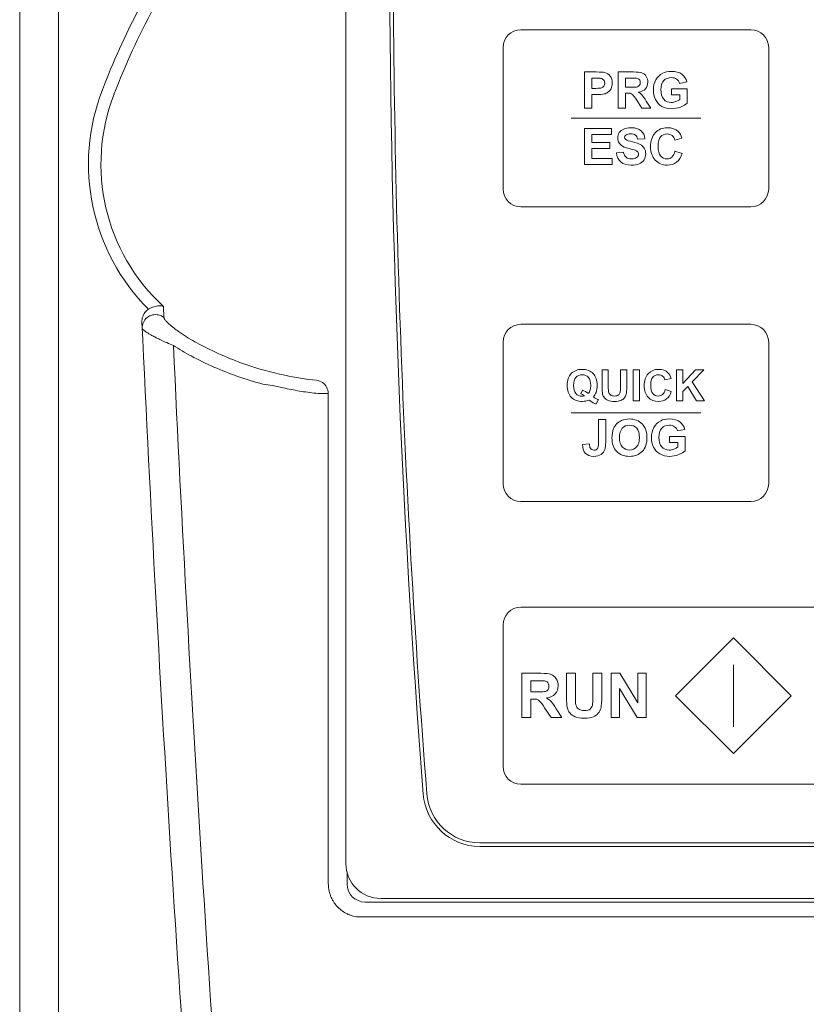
# Model space of a CAD drawing. Header units: millimetres. Extents: x -473 to 23648, y -382 to 1866.
# Tile 54 of 256: x 1068 to 1112, y 50 to 106. Entities that reach past the tile are written whole.
import ezdxf

# ---------------------------------------------------------------- set-up
doc = ezdxf.new("R2010")
doc.units = ezdxf.units.MM
doc.header["$LTSCALE"] = 80
doc.layers.get('0').update_dxf_attribs({"linetype": 'CONTINUOUS'})
for name, color, linetype in [('02___PRT_ALL_AXES', 7, 'CONTINUOUS'), ('09_ALL_ROUNDS', 7, 'CONTINUOUS'), ('20_ALL_FEATURES', 7, 'CONTINUOUS'), ('layer 1', 7, 'CONTINUOUS')]:
    doc.layers.add(name, color=color, linetype=linetype)

msp = doc.modelspace()

# ---------------------------------------------------------------- linework, layer by layer
at = {"color": 0, "linetype": 'Continuous', "lineweight": 0}
for p, q in [((1086.454, 163.478), (1086.454, 86.778)), ((1086.454, 86.778), (1086.454, 58.078)), ((1094.015, 59.245), (1150.238, 59.245)), ((1150.238, 59.045), (1094.015, 59.045)), ((1088.427, 56.106), (1155.827, 56.106))]:
    msp.add_line(p, q, dxfattribs=at)
at = {"lineweight": 0}
msp.add_line((1087.131, 55.06), (1156.938, 55.06), dxfattribs=at)
at = {"color": 0, "linetype": 'Continuous', "lineweight": 0}
for centre, radius, start, end in [((1711.727, 110.58), 622.8, 175.51072, 184.474232), ((1711.727, 110.58), 622.6, 179.582278, 184.474232), ((1094.015, 62.245), 3.2, 184.4742, 270), ((1094.015, 62.245), 3, 184.4742, 270), ((1088.427, 58.078), 1.972, 180, 270)]:
    msp.add_arc(centre, radius, start, end, dxfattribs=at)
at = {"layer": '02___PRT_ALL_AXES', "color": 0, "linetype": 'Continuous', "lineweight": 0}
for p, q in [((1068.034, 140.22), (1068.034, 14.587)), ((1070.234, 140.22), (1070.234, 14.587))]:
    msp.add_line(p, q, dxfattribs=at)
at = {"layer": '09_ALL_ROUNDS', "color": 0, "linetype": 'Continuous', "lineweight": 0}
for p, q in [((1076.182, 88.905), (1076.148, 89.537)), ((1085.455, 84.619), (1084.882, 84.618)), ((1085.457, 56.92), (1085.457, 57.01)), ((1156.534, 55.903), (1087.534, 55.903))]:
    msp.add_line(p, q, dxfattribs=at)
for centre, radius, start, end in [((1115.702, 85.101), 46.116, 152.6052, 158.8134), ((1115.702, 85.101), 45.412, 152.094, 158.8134), ((1083.534, 97.57), 11.616, 158.8134, 224.8662), ((1083.534, 97.57), 10.912, 158.8134, 227.4013), ((2873.034, 171.42), 1800, 182.635856, 184.61759), ((1083.497, 97.4), 11.327, 236.4266, 241.9024), ((1083.391, 97.412), 12.09, 236.4881, 241.9613), ((2888.265, 171.646), 1813.51, 182.664788, 184.585922), ((1086.733, 103.464), 18.2, 241.9077, 250.6043), ((1086.636, 103.508), 18.996, 241.9672, 250.6494), ((1086.899, 103.935), 18.7, 250.6051, 257.966), ((1086.53, 102.196), 16.922, 257.9612, 264.101), ((1086.835, 104.087), 19.609, 250.6591, 255.0277), ((1090.314, 149.056), 64.48, 262.38496, 262.865), ((1087.534, 56.92), 1.017, 180, 270)]:
    msp.add_arc(centre, radius, start, end, dxfattribs=at)
for points, knots in [([(1076.148, 89.537), (1076.07, 89.561), (1075.886, 89.579), (1075.593, 89.527), (1075.397, 89.437), (1075.302, 89.376)], [0, 0, 0, 0, 0.2462558, 0.5435333, 0.8837418, 0.8837418, 0.8837418, 0.8837418]), ([(1074.939, 88.642), (1074.934, 88.74), (1074.959, 88.937), (1075.088, 89.196), (1075.226, 89.327), (1075.302, 89.376)], [0, 0, 0, 0, 0.2949932, 0.5816435, 0.8521683, 0.8521683, 0.8521683, 0.8521683]), ([(1074.954, 88.307), (1074.949, 88.418), (1074.993, 88.648), (1075.209, 88.924), (1075.526, 89.077), (1075.879, 89.079), (1076.093, 88.976), (1076.182, 88.905)], [0, 0, 0, 0, 0.334524, 0.672267, 1.013855, 1.356887, 1.697846, 1.697846, 1.697846, 1.697846]), ([(1077.234, 87.962), (1077.158, 88.013), (1077.018, 88.109), (1076.826, 88.25), (1076.666, 88.375), (1076.535, 88.486), (1076.429, 88.582), (1076.346, 88.663), (1076.284, 88.732), (1076.238, 88.789), (1076.207, 88.835), (1076.189, 88.872), (1076.182, 88.895), (1076.182, 88.905)], [0, 0, 0, 0, 0.273179, 0.510026, 0.712318, 0.882764, 1.024651, 1.140378, 1.232291, 1.303496, 1.357769, 1.39844, 1.428355, 1.428355, 1.428355, 1.428355]), ([(1076.716, 87.331), (1076.589, 87.382), (1076.355, 87.48), (1076.033, 87.625), (1075.764, 87.754), (1075.544, 87.868), (1075.367, 87.967), (1075.228, 88.052), (1075.123, 88.124), (1075.048, 88.183), (1074.997, 88.231), (1074.965, 88.27), (1074.955, 88.296), (1074.954, 88.307)], [0, 0, 0, 0, 0.410479, 0.761998, 1.058343, 1.304494, 1.506082, 1.667327, 1.79232, 1.886136, 1.9546, 2.002801, 2.03572, 2.03572, 2.03572, 2.03572]), ([(1083.017, 84.91), (1082.898, 84.935), (1082.661, 84.989), (1082.423, 85.043), (1082.305, 85.072)], [0, 0, 0, 0, 0.3657668, 0.7303394, 0.7303394, 0.7303394, 0.7303394]), ([(1084.79, 85.364), (1084.91, 85.35), (1085.146, 85.263), (1085.394, 84.984), (1085.455, 84.739), (1085.455, 84.619)], [0, 0, 0, 0, 0.360462, 0.720983, 1.081389, 1.081389, 1.081389, 1.081389]), ([(1084.882, 84.617), (1084.57, 84.649), (1083.945, 84.731), (1083.326, 84.845), (1083.017, 84.91)], [0, 0, 0, 0, 0.942811, 1.888642, 1.888642, 1.888642, 1.888642]), ([(1085.457, 57.01), (1085.457, 58.523), (1085.457, 61.619), (1085.456, 66.252), (1085.456, 70.871), (1085.456, 75.412), (1085.456, 79.982), (1085.455, 83.053), (1085.455, 84.619)], [0, 0, 0, 0, 4.541286, 9.286718, 13.899348, 18.398565, 22.909983, 27.609479, 27.609479, 27.609479, 27.609479]), ([(1087.131, 55.06), (1087.022, 55.073), (1086.854, 55.108), (1086.625, 55.189), (1086.412, 55.289), (1086.211, 55.422), (1086.002, 55.603), (1085.849, 55.778), (1085.718, 55.975), (1085.629, 56.145), (1085.553, 56.338), (1085.504, 56.521), (1085.477, 56.684), (1085.465, 56.812), (1085.462, 56.888), (1085.462, 56.926)], [0, 0, 0, 0, 0.432678, 0.674862, 0.9585, 1.367696, 1.62673, 2.051595, 2.288118, 2.566821, 2.813453, 3.11161, 3.317899, 3.468707, 3.619516, 3.619516, 3.619516, 3.619516])]:
    msp.add_open_spline(points, degree=3, knots=knots, dxfattribs=at)
at = {"layer": '20_ALL_FEATURES', "color": 0, "linetype": 'Continuous', "lineweight": 0}
msp.add_line((1086.517, 56.92), (1086.517, 57.603), dxfattribs=at)
at = {"layer": 'layer 1', "color": 0, "lineweight": 0}
for points, knots in [([(1096.328, 105.161), (1096.328, 105.161), (1109.328, 105.161), (1109.328, 105.161), (1109.328, 105.161), (1109.878, 105.161), (1110.328, 104.711), (1110.328, 104.161), (1110.328, 104.161), (1110.328, 104.161), (1110.328, 96.161), (1110.328, 96.161), (1110.328, 96.161), (1110.328, 95.611), (1109.878, 95.161), (1109.328, 95.161), (1109.328, 95.161), (1109.328, 95.161), (1096.328, 95.161), (1096.328, 95.161), (1096.328, 95.161), (1095.778, 95.161), (1095.328, 95.611), (1095.328, 96.161), (1095.328, 96.161), (1095.328, 96.161), (1095.328, 104.161), (1095.328, 104.161), (1095.328, 104.161), (1095.328, 104.711), (1095.778, 105.161), (1096.328, 105.161)], [0, 0, 0, 0, 0.125, 0.125, 0.125, 0.125, 0.25, 0.25, 0.25, 0.25, 0.375, 0.375, 0.375, 0.375, 0.5, 0.5, 0.5, 0.5, 0.625, 0.625, 0.625, 0.625, 0.75, 0.75, 0.75, 0.75, 0.875, 0.875, 0.875, 0.875, 1, 1, 1, 1]), ([(1099.931, 100.733), (1099.931, 100.733), (1099.931, 102.773), (1099.931, 102.773), (1099.931, 102.773), (1099.931, 102.773), (1100.592, 102.773), (1100.592, 102.773), (1100.592, 102.773), (1100.842, 102.773), (1101.005, 102.762), (1101.081, 102.742), (1101.081, 102.742), (1101.198, 102.712), (1101.296, 102.645), (1101.375, 102.542), (1101.375, 102.542), (1101.454, 102.44), (1101.493, 102.307), (1101.493, 102.145), (1101.493, 102.145), (1101.493, 102.02), (1101.471, 101.915), (1101.425, 101.83), (1101.425, 101.83), (1101.379, 101.744), (1101.322, 101.677), (1101.252, 101.628), (1101.252, 101.628), (1101.182, 101.58), (1101.111, 101.548), (1101.038, 101.532), (1101.038, 101.532), (1100.94, 101.512), (1100.798, 101.502), (1100.611, 101.502), (1100.611, 101.502), (1100.611, 101.502), (1100.343, 101.502), (1100.343, 101.502), (1100.343, 101.502), (1100.343, 101.502), (1100.343, 100.733), (1100.343, 100.733), (1100.343, 100.733), (1100.343, 100.733), (1099.931, 100.733), (1099.931, 100.733)], [0, 0, 0, 0, 0.083333, 0.083333, 0.083333, 0.083333, 0.166667, 0.166667, 0.166667, 0.166667, 0.25, 0.25, 0.25, 0.25, 0.333333, 0.333333, 0.333333, 0.333333, 0.416667, 0.416667, 0.416667, 0.416667, 0.5, 0.5, 0.5, 0.5, 0.583333, 0.583333, 0.583333, 0.583333, 0.666667, 0.666667, 0.666667, 0.666667, 0.75, 0.75, 0.75, 0.75, 0.833333, 0.833333, 0.833333, 0.833333, 0.916667, 0.916667, 0.916667, 0.916667, 1, 1, 1, 1]), ([(1101.832, 100.733), (1101.832, 100.733), (1101.832, 102.773), (1101.832, 102.773), (1101.832, 102.773), (1101.832, 102.773), (1102.7, 102.773), (1102.7, 102.773), (1102.7, 102.773), (1102.918, 102.773), (1103.076, 102.754), (1103.174, 102.718), (1103.174, 102.718), (1103.273, 102.681), (1103.353, 102.616), (1103.412, 102.523), (1103.412, 102.523), (1103.471, 102.428), (1103.501, 102.322), (1103.501, 102.201), (1103.501, 102.201), (1103.501, 102.048), (1103.456, 101.921), (1103.366, 101.822), (1103.366, 101.822), (1103.276, 101.722), (1103.141, 101.659), (1102.962, 101.634), (1102.962, 101.634), (1103.051, 101.581), (1103.125, 101.524), (1103.183, 101.462), (1103.183, 101.462), (1103.241, 101.4), (1103.319, 101.29), (1103.417, 101.131), (1103.417, 101.131), (1103.417, 101.131), (1103.666, 100.733), (1103.666, 100.733), (1103.666, 100.733), (1103.666, 100.733), (1103.174, 100.733), (1103.174, 100.733), (1103.174, 100.733), (1103.174, 100.733), (1102.876, 101.177), (1102.876, 101.177), (1102.876, 101.177), (1102.77, 101.336), (1102.698, 101.436), (1102.659, 101.477), (1102.659, 101.477), (1102.62, 101.518), (1102.579, 101.546), (1102.535, 101.562), (1102.535, 101.562), (1102.492, 101.577), (1102.423, 101.585), (1102.328, 101.585), (1102.328, 101.585), (1102.328, 101.585), (1102.245, 101.585), (1102.245, 101.585), (1102.245, 101.585), (1102.245, 101.585), (1102.245, 100.733), (1102.245, 100.733), (1102.245, 100.733), (1102.245, 100.733), (1101.832, 100.733), (1101.832, 100.733)], [0, 0, 0, 0, 0.055556, 0.055556, 0.055556, 0.055556, 0.111111, 0.111111, 0.111111, 0.111111, 0.166667, 0.166667, 0.166667, 0.166667, 0.222222, 0.222222, 0.222222, 0.222222, 0.277778, 0.277778, 0.277778, 0.277778, 0.333333, 0.333333, 0.333333, 0.333333, 0.388889, 0.388889, 0.388889, 0.388889, 0.444444, 0.444444, 0.444444, 0.444444, 0.5, 0.5, 0.5, 0.5, 0.555556, 0.555556, 0.555556, 0.555556, 0.611111, 0.611111, 0.611111, 0.611111, 0.666667, 0.666667, 0.666667, 0.666667, 0.722222, 0.722222, 0.722222, 0.722222, 0.777778, 0.777778, 0.777778, 0.777778, 0.833333, 0.833333, 0.833333, 0.833333, 0.888889, 0.888889, 0.888889, 0.888889, 0.944444, 0.944444, 0.944444, 0.944444, 1, 1, 1, 1]), ([(1100.343, 102.428), (1100.343, 102.428), (1100.343, 101.849), (1100.343, 101.849), (1100.343, 101.849), (1100.343, 101.849), (1100.568, 101.849), (1100.568, 101.849), (1100.568, 101.849), (1100.73, 101.849), (1100.839, 101.86), (1100.894, 101.881), (1100.894, 101.881), (1100.948, 101.902), (1100.991, 101.936), (1101.022, 101.981), (1101.022, 101.981), (1101.053, 102.027), (1101.069, 102.079), (1101.069, 102.14), (1101.069, 102.14), (1101.069, 102.214), (1101.047, 102.275), (1101.003, 102.324), (1101.003, 102.324), (1100.96, 102.371), (1100.904, 102.402), (1100.838, 102.414), (1100.838, 102.414), (1100.789, 102.423), (1100.69, 102.428), (1100.542, 102.428), (1100.542, 102.428), (1100.542, 102.428), (1100.343, 102.428), (1100.343, 102.428)], [0, 0, 0, 0, 0.111111, 0.111111, 0.111111, 0.111111, 0.222222, 0.222222, 0.222222, 0.222222, 0.333333, 0.333333, 0.333333, 0.333333, 0.444444, 0.444444, 0.444444, 0.444444, 0.555556, 0.555556, 0.555556, 0.555556, 0.666667, 0.666667, 0.666667, 0.666667, 0.777778, 0.777778, 0.777778, 0.777778, 0.888889, 0.888889, 0.888889, 0.888889, 1, 1, 1, 1]), ([(1102.245, 101.91), (1102.245, 101.91), (1102.549, 101.91), (1102.549, 101.91), (1102.549, 101.91), (1102.747, 101.91), (1102.87, 101.918), (1102.919, 101.935), (1102.919, 101.935), (1102.968, 101.952), (1103.007, 101.981), (1103.035, 102.022), (1103.035, 102.022), (1103.062, 102.062), (1103.077, 102.113), (1103.077, 102.174), (1103.077, 102.174), (1103.077, 102.243), (1103.058, 102.298), (1103.022, 102.341), (1103.022, 102.341), (1102.985, 102.383), (1102.933, 102.409), (1102.866, 102.421), (1102.866, 102.421), (1102.833, 102.425), (1102.733, 102.428), (1102.566, 102.428), (1102.566, 102.428), (1102.566, 102.428), (1102.245, 102.428), (1102.245, 102.428), (1102.245, 102.428), (1102.245, 102.428), (1102.245, 101.91), (1102.245, 101.91)], [0, 0, 0, 0, 0.111111, 0.111111, 0.111111, 0.111111, 0.222222, 0.222222, 0.222222, 0.222222, 0.333333, 0.333333, 0.333333, 0.333333, 0.444444, 0.444444, 0.444444, 0.444444, 0.555556, 0.555556, 0.555556, 0.555556, 0.666667, 0.666667, 0.666667, 0.666667, 0.777778, 0.777778, 0.777778, 0.777778, 0.888889, 0.888889, 0.888889, 0.888889, 1, 1, 1, 1]), ([(1104.838, 101.483), (1104.838, 101.483), (1104.838, 101.827), (1104.838, 101.827), (1104.838, 101.827), (1104.838, 101.827), (1105.726, 101.827), (1105.726, 101.827), (1105.726, 101.827), (1105.726, 101.827), (1105.726, 101.014), (1105.726, 101.014), (1105.726, 101.014), (1105.639, 100.931), (1105.514, 100.857), (1105.35, 100.793), (1105.35, 100.793), (1105.187, 100.73), (1105.021, 100.698), (1104.853, 100.698), (1104.853, 100.698), (1104.64, 100.698), (1104.454, 100.743), (1104.295, 100.832), (1104.295, 100.832), (1104.137, 100.922), (1104.017, 101.05), (1103.938, 101.217), (1103.938, 101.217), (1103.858, 101.383), (1103.818, 101.564), (1103.818, 101.76), (1103.818, 101.76), (1103.818, 101.972), (1103.863, 102.161), (1103.951, 102.326), (1103.951, 102.326), (1104.041, 102.491), (1104.171, 102.618), (1104.343, 102.706), (1104.343, 102.706), (1104.473, 102.774), (1104.636, 102.807), (1104.831, 102.807), (1104.831, 102.807), (1105.084, 102.807), (1105.282, 102.754), (1105.424, 102.648), (1105.424, 102.648), (1105.566, 102.542), (1105.658, 102.395), (1105.699, 102.208), (1105.699, 102.208), (1105.699, 102.208), (1105.29, 102.131), (1105.29, 102.131), (1105.29, 102.131), (1105.261, 102.231), (1105.207, 102.311), (1105.128, 102.369), (1105.128, 102.369), (1105.048, 102.427), (1104.95, 102.456), (1104.831, 102.456), (1104.831, 102.456), (1104.651, 102.456), (1104.508, 102.399), (1104.402, 102.285), (1104.402, 102.285), (1104.295, 102.17), (1104.242, 102.001), (1104.242, 101.776), (1104.242, 101.776), (1104.242, 101.535), (1104.296, 101.353), (1104.404, 101.232), (1104.404, 101.232), (1104.511, 101.111), (1104.652, 101.05), (1104.827, 101.05), (1104.827, 101.05), (1104.913, 101.05), (1104.999, 101.067), (1105.086, 101.101), (1105.086, 101.101), (1105.173, 101.135), (1105.247, 101.176), (1105.31, 101.224), (1105.31, 101.224), (1105.31, 101.224), (1105.31, 101.483), (1105.31, 101.483), (1105.31, 101.483), (1105.31, 101.483), (1104.838, 101.483), (1104.838, 101.483)], [0, 0, 0, 0, 0.041667, 0.041667, 0.041667, 0.041667, 0.083333, 0.083333, 0.083333, 0.083333, 0.125, 0.125, 0.125, 0.125, 0.166667, 0.166667, 0.166667, 0.166667, 0.208333, 0.208333, 0.208333, 0.208333, 0.25, 0.25, 0.25, 0.25, 0.291667, 0.291667, 0.291667, 0.291667, 0.333333, 0.333333, 0.333333, 0.333333, 0.375, 0.375, 0.375, 0.375, 0.416667, 0.416667, 0.416667, 0.416667, 0.458333, 0.458333, 0.458333, 0.458333, 0.5, 0.5, 0.5, 0.5, 0.541667, 0.541667, 0.541667, 0.541667, 0.583333, 0.583333, 0.583333, 0.583333, 0.625, 0.625, 0.625, 0.625, 0.666667, 0.666667, 0.666667, 0.666667, 0.708333, 0.708333, 0.708333, 0.708333, 0.75, 0.75, 0.75, 0.75, 0.791667, 0.791667, 0.791667, 0.791667, 0.833333, 0.833333, 0.833333, 0.833333, 0.875, 0.875, 0.875, 0.875, 0.916667, 0.916667, 0.916667, 0.916667, 0.958333, 0.958333, 0.958333, 0.958333, 1, 1, 1, 1]), ([(1099.931, 97.55), (1099.931, 97.55), (1099.931, 99.59), (1099.931, 99.59), (1099.931, 99.59), (1099.931, 99.59), (1101.443, 99.59), (1101.443, 99.59), (1101.443, 99.59), (1101.443, 99.59), (1101.443, 99.244), (1101.443, 99.244), (1101.443, 99.244), (1101.443, 99.244), (1100.343, 99.244), (1100.343, 99.244), (1100.343, 99.244), (1100.343, 99.244), (1100.343, 98.792), (1100.343, 98.792), (1100.343, 98.792), (1100.343, 98.792), (1101.367, 98.792), (1101.367, 98.792), (1101.367, 98.792), (1101.367, 98.792), (1101.367, 98.449), (1101.367, 98.449), (1101.367, 98.449), (1101.367, 98.449), (1100.343, 98.449), (1100.343, 98.449), (1100.343, 98.449), (1100.343, 98.449), (1100.343, 97.894), (1100.343, 97.894), (1100.343, 97.894), (1100.343, 97.894), (1101.482, 97.894), (1101.482, 97.894), (1101.482, 97.894), (1101.482, 97.894), (1101.482, 97.55), (1101.482, 97.55), (1101.482, 97.55), (1101.482, 97.55), (1099.931, 97.55), (1099.931, 97.55)], [0, 0, 0, 0, 0.083333, 0.083333, 0.083333, 0.083333, 0.166667, 0.166667, 0.166667, 0.166667, 0.25, 0.25, 0.25, 0.25, 0.333333, 0.333333, 0.333333, 0.333333, 0.416667, 0.416667, 0.416667, 0.416667, 0.5, 0.5, 0.5, 0.5, 0.583333, 0.583333, 0.583333, 0.583333, 0.666667, 0.666667, 0.666667, 0.666667, 0.75, 0.75, 0.75, 0.75, 0.833333, 0.833333, 0.833333, 0.833333, 0.916667, 0.916667, 0.916667, 0.916667, 1, 1, 1, 1]), ([(1101.727, 98.213), (1101.727, 98.213), (1102.128, 98.253), (1102.128, 98.253), (1102.128, 98.253), (1102.152, 98.118), (1102.2, 98.019), (1102.275, 97.956), (1102.275, 97.956), (1102.348, 97.893), (1102.447, 97.861), (1102.573, 97.861), (1102.573, 97.861), (1102.705, 97.861), (1102.805, 97.889), (1102.872, 97.946), (1102.872, 97.946), (1102.94, 98.002), (1102.974, 98.068), (1102.974, 98.143), (1102.974, 98.143), (1102.974, 98.191), (1102.959, 98.232), (1102.931, 98.266), (1102.931, 98.266), (1102.903, 98.3), (1102.853, 98.329), (1102.783, 98.354), (1102.783, 98.354), (1102.735, 98.371), (1102.625, 98.4), (1102.453, 98.443), (1102.453, 98.443), (1102.232, 98.498), (1102.077, 98.565), (1101.989, 98.645), (1101.989, 98.645), (1101.863, 98.757), (1101.801, 98.894), (1101.801, 99.055), (1101.801, 99.055), (1101.801, 99.159), (1101.83, 99.256), (1101.889, 99.347), (1101.889, 99.347), (1101.948, 99.437), (1102.033, 99.506), (1102.143, 99.553), (1102.143, 99.553), (1102.255, 99.6), (1102.388, 99.624), (1102.545, 99.624), (1102.545, 99.624), (1102.801, 99.624), (1102.994, 99.568), (1103.123, 99.456), (1103.123, 99.456), (1103.252, 99.344), (1103.32, 99.194), (1103.327, 99.006), (1103.327, 99.006), (1103.327, 99.006), (1102.915, 98.988), (1102.915, 98.988), (1102.915, 98.988), (1102.898, 99.093), (1102.86, 99.169), (1102.802, 99.214), (1102.802, 99.214), (1102.744, 99.26), (1102.657, 99.283), (1102.541, 99.283), (1102.541, 99.283), (1102.421, 99.283), (1102.327, 99.259), (1102.26, 99.21), (1102.26, 99.21), (1102.216, 99.178), (1102.194, 99.136), (1102.194, 99.083), (1102.194, 99.083), (1102.194, 99.035), (1102.215, 98.994), (1102.256, 98.959), (1102.256, 98.959), (1102.307, 98.916), (1102.434, 98.87), (1102.634, 98.823), (1102.634, 98.823), (1102.834, 98.776), (1102.983, 98.727), (1103.079, 98.676), (1103.079, 98.676), (1103.174, 98.626), (1103.249, 98.557), (1103.304, 98.469), (1103.304, 98.469), (1103.358, 98.381), (1103.385, 98.273), (1103.385, 98.144), (1103.385, 98.144), (1103.385, 98.027), (1103.353, 97.918), (1103.288, 97.816), (1103.288, 97.816), (1103.223, 97.714), (1103.131, 97.638), (1103.013, 97.588), (1103.013, 97.588), (1102.894, 97.539), (1102.746, 97.514), (1102.568, 97.514), (1102.568, 97.514), (1102.311, 97.514), (1102.113, 97.573), (1101.974, 97.692), (1101.974, 97.692), (1101.836, 97.812), (1101.754, 97.985), (1101.727, 98.213)], [0, 0, 0, 0, 0.033333, 0.033333, 0.033333, 0.033333, 0.066667, 0.066667, 0.066667, 0.066667, 0.1, 0.1, 0.1, 0.1, 0.133333, 0.133333, 0.133333, 0.133333, 0.166667, 0.166667, 0.166667, 0.166667, 0.2, 0.2, 0.2, 0.2, 0.233333, 0.233333, 0.233333, 0.233333, 0.266667, 0.266667, 0.266667, 0.266667, 0.3, 0.3, 0.3, 0.3, 0.333333, 0.333333, 0.333333, 0.333333, 0.366667, 0.366667, 0.366667, 0.366667, 0.4, 0.4, 0.4, 0.4, 0.433333, 0.433333, 0.433333, 0.433333, 0.466667, 0.466667, 0.466667, 0.466667, 0.5, 0.5, 0.5, 0.5, 0.533333, 0.533333, 0.533333, 0.533333, 0.566667, 0.566667, 0.566667, 0.566667, 0.6, 0.6, 0.6, 0.6, 0.633333, 0.633333, 0.633333, 0.633333, 0.666667, 0.666667, 0.666667, 0.666667, 0.7, 0.7, 0.7, 0.7, 0.733333, 0.733333, 0.733333, 0.733333, 0.766667, 0.766667, 0.766667, 0.766667, 0.8, 0.8, 0.8, 0.8, 0.833333, 0.833333, 0.833333, 0.833333, 0.866667, 0.866667, 0.866667, 0.866667, 0.9, 0.9, 0.9, 0.9, 0.933333, 0.933333, 0.933333, 0.933333, 0.966667, 0.966667, 0.966667, 0.966667, 1, 1, 1, 1]), ([(1105.037, 98.3), (1105.037, 98.3), (1105.436, 98.173), (1105.436, 98.173), (1105.436, 98.173), (1105.375, 97.951), (1105.273, 97.785), (1105.131, 97.677), (1105.131, 97.677), (1104.989, 97.569), (1104.808, 97.515), (1104.589, 97.515), (1104.589, 97.515), (1104.318, 97.515), (1104.095, 97.608), (1103.921, 97.793), (1103.921, 97.793), (1103.747, 97.978), (1103.659, 98.231), (1103.659, 98.551), (1103.659, 98.551), (1103.659, 98.891), (1103.747, 99.155), (1103.922, 99.343), (1103.922, 99.343), (1104.098, 99.53), (1104.328, 99.624), (1104.614, 99.624), (1104.614, 99.624), (1104.863, 99.624), (1105.066, 99.551), (1105.222, 99.403), (1105.222, 99.403), (1105.315, 99.316), (1105.384, 99.191), (1105.431, 99.027), (1105.431, 99.027), (1105.431, 99.027), (1105.023, 98.93), (1105.023, 98.93), (1105.023, 98.93), (1104.999, 99.036), (1104.949, 99.119), (1104.872, 99.181), (1104.872, 99.181), (1104.795, 99.242), (1104.702, 99.272), (1104.593, 99.272), (1104.593, 99.272), (1104.442, 99.272), (1104.319, 99.218), (1104.225, 99.109), (1104.225, 99.109), (1104.131, 99.001), (1104.084, 98.825), (1104.084, 98.582), (1104.084, 98.582), (1104.084, 98.324), (1104.13, 98.141), (1104.223, 98.031), (1104.223, 98.031), (1104.316, 97.922), (1104.436, 97.867), (1104.584, 97.867), (1104.584, 97.867), (1104.694, 97.867), (1104.788, 97.902), (1104.867, 97.972), (1104.867, 97.972), (1104.946, 98.041), (1105.002, 98.151), (1105.037, 98.3)], [0, 0, 0, 0, 0.055556, 0.055556, 0.055556, 0.055556, 0.111111, 0.111111, 0.111111, 0.111111, 0.166667, 0.166667, 0.166667, 0.166667, 0.222222, 0.222222, 0.222222, 0.222222, 0.277778, 0.277778, 0.277778, 0.277778, 0.333333, 0.333333, 0.333333, 0.333333, 0.388889, 0.388889, 0.388889, 0.388889, 0.444444, 0.444444, 0.444444, 0.444444, 0.5, 0.5, 0.5, 0.5, 0.555556, 0.555556, 0.555556, 0.555556, 0.611111, 0.611111, 0.611111, 0.611111, 0.666667, 0.666667, 0.666667, 0.666667, 0.722222, 0.722222, 0.722222, 0.722222, 0.777778, 0.777778, 0.777778, 0.777778, 0.833333, 0.833333, 0.833333, 0.833333, 0.888889, 0.888889, 0.888889, 0.888889, 0.944444, 0.944444, 0.944444, 0.944444, 1, 1, 1, 1]), ([(1096.328, 88.525), (1096.328, 88.525), (1109.328, 88.525), (1109.328, 88.525), (1109.328, 88.525), (1109.878, 88.525), (1110.328, 88.075), (1110.328, 87.525), (1110.328, 87.525), (1110.328, 87.525), (1110.328, 79.525), (1110.328, 79.525), (1110.328, 79.525), (1110.328, 78.975), (1109.878, 78.525), (1109.328, 78.525), (1109.328, 78.525), (1109.328, 78.525), (1096.328, 78.525), (1096.328, 78.525), (1096.328, 78.525), (1095.778, 78.525), (1095.328, 78.975), (1095.328, 79.525), (1095.328, 79.525), (1095.328, 79.525), (1095.328, 87.525), (1095.328, 87.525), (1095.328, 87.525), (1095.328, 88.075), (1095.778, 88.525), (1096.328, 88.525)], [0, 0, 0, 0, 0.125, 0.125, 0.125, 0.125, 0.25, 0.25, 0.25, 0.25, 0.375, 0.375, 0.375, 0.375, 0.5, 0.5, 0.5, 0.5, 0.625, 0.625, 0.625, 0.625, 0.75, 0.75, 0.75, 0.75, 0.875, 0.875, 0.875, 0.875, 1, 1, 1, 1]), ([(1100.428, 84.424), (1100.514, 84.362), (1100.608, 84.312), (1100.71, 84.276), (1100.71, 84.276), (1100.71, 84.276), (1100.58, 84.026), (1100.58, 84.026), (1100.58, 84.026), (1100.527, 84.042), (1100.475, 84.064), (1100.424, 84.092), (1100.424, 84.092), (1100.413, 84.098), (1100.335, 84.149), (1100.189, 84.247), (1100.189, 84.247), (1100.074, 84.197), (1099.948, 84.172), (1099.809, 84.172), (1099.809, 84.172), (1099.54, 84.172), (1099.33, 84.251), (1099.177, 84.409), (1099.177, 84.409), (1099.025, 84.567), (1098.949, 84.79), (1098.949, 85.076), (1098.949, 85.076), (1098.949, 85.361), (1099.025, 85.583), (1099.178, 85.742), (1099.178, 85.742), (1099.33, 85.9), (1099.538, 85.98), (1099.799, 85.98), (1099.799, 85.98), (1100.058, 85.98), (1100.264, 85.9), (1100.416, 85.742), (1100.416, 85.742), (1100.567, 85.583), (1100.643, 85.361), (1100.643, 85.076), (1100.643, 85.076), (1100.643, 84.925), (1100.622, 84.792), (1100.58, 84.678), (1100.58, 84.678), (1100.548, 84.59), (1100.497, 84.505), (1100.428, 84.424)], [0, 0, 0, 0, 0.076923, 0.076923, 0.076923, 0.076923, 0.153846, 0.153846, 0.153846, 0.153846, 0.230769, 0.230769, 0.230769, 0.230769, 0.307692, 0.307692, 0.307692, 0.307692, 0.384615, 0.384615, 0.384615, 0.384615, 0.461538, 0.461538, 0.461538, 0.461538, 0.538462, 0.538462, 0.538462, 0.538462, 0.615385, 0.615385, 0.615385, 0.615385, 0.692308, 0.692308, 0.692308, 0.692308, 0.769231, 0.769231, 0.769231, 0.769231, 0.846154, 0.846154, 0.846154, 0.846154, 0.923077, 0.923077, 0.923077, 0.923077, 1, 1, 1, 1]), ([(1100.144, 84.623), (1100.189, 84.676), (1100.223, 84.74), (1100.246, 84.816), (1100.246, 84.816), (1100.268, 84.891), (1100.28, 84.978), (1100.28, 85.076), (1100.28, 85.076), (1100.28, 85.278), (1100.235, 85.429), (1100.146, 85.528), (1100.146, 85.528), (1100.057, 85.628), (1099.941, 85.678), (1099.797, 85.678), (1099.797, 85.678), (1099.653, 85.678), (1099.536, 85.628), (1099.447, 85.528), (1099.447, 85.528), (1099.357, 85.428), (1099.312, 85.277), (1099.312, 85.076), (1099.312, 85.076), (1099.312, 84.872), (1099.357, 84.719), (1099.447, 84.617), (1099.447, 84.617), (1099.536, 84.516), (1099.649, 84.465), (1099.786, 84.465), (1099.786, 84.465), (1099.837, 84.465), (1099.885, 84.474), (1099.93, 84.49), (1099.93, 84.49), (1099.859, 84.537), (1099.786, 84.574), (1099.712, 84.6), (1099.712, 84.6), (1099.712, 84.6), (1099.811, 84.802), (1099.811, 84.802), (1099.811, 84.802), (1099.927, 84.762), (1100.038, 84.703), (1100.144, 84.623)], [0, 0, 0, 0, 0.083333, 0.083333, 0.083333, 0.083333, 0.166667, 0.166667, 0.166667, 0.166667, 0.25, 0.25, 0.25, 0.25, 0.333333, 0.333333, 0.333333, 0.333333, 0.416667, 0.416667, 0.416667, 0.416667, 0.5, 0.5, 0.5, 0.5, 0.583333, 0.583333, 0.583333, 0.583333, 0.666667, 0.666667, 0.666667, 0.666667, 0.75, 0.75, 0.75, 0.75, 0.833333, 0.833333, 0.833333, 0.833333, 0.916667, 0.916667, 0.916667, 0.916667, 1, 1, 1, 1]), ([(1100.918, 85.95), (1100.918, 85.95), (1101.271, 85.95), (1101.271, 85.95), (1101.271, 85.95), (1101.271, 85.95), (1101.271, 85.003), (1101.271, 85.003), (1101.271, 85.003), (1101.271, 84.853), (1101.275, 84.755), (1101.284, 84.711), (1101.284, 84.711), (1101.299, 84.639), (1101.335, 84.582), (1101.392, 84.539), (1101.392, 84.539), (1101.449, 84.495), (1101.526, 84.474), (1101.625, 84.474), (1101.625, 84.474), (1101.725, 84.474), (1101.801, 84.494), (1101.852, 84.535), (1101.852, 84.535), (1101.902, 84.576), (1101.933, 84.626), (1101.943, 84.686), (1101.943, 84.686), (1101.954, 84.746), (1101.959, 84.845), (1101.959, 84.983), (1101.959, 84.983), (1101.959, 84.983), (1101.959, 85.95), (1101.959, 85.95), (1101.959, 85.95), (1101.959, 85.95), (1102.311, 85.95), (1102.311, 85.95), (1102.311, 85.95), (1102.311, 85.95), (1102.311, 85.032), (1102.311, 85.032), (1102.311, 85.032), (1102.311, 84.822), (1102.302, 84.674), (1102.283, 84.587), (1102.283, 84.587), (1102.264, 84.5), (1102.229, 84.427), (1102.178, 84.368), (1102.178, 84.368), (1102.126, 84.308), (1102.057, 84.26), (1101.972, 84.225), (1101.972, 84.225), (1101.886, 84.19), (1101.774, 84.172), (1101.635, 84.172), (1101.635, 84.172), (1101.468, 84.172), (1101.342, 84.191), (1101.256, 84.23), (1101.256, 84.23), (1101.169, 84.269), (1101.101, 84.319), (1101.051, 84.38), (1101.051, 84.38), (1101.001, 84.442), (1100.968, 84.506), (1100.952, 84.574), (1100.952, 84.574), (1100.929, 84.674), (1100.918, 84.822), (1100.918, 85.018), (1100.918, 85.018), (1100.918, 85.018), (1100.918, 85.95), (1100.918, 85.95)], [0, 0, 0, 0, 0.05, 0.05, 0.05, 0.05, 0.1, 0.1, 0.1, 0.1, 0.15, 0.15, 0.15, 0.15, 0.2, 0.2, 0.2, 0.2, 0.25, 0.25, 0.25, 0.25, 0.3, 0.3, 0.3, 0.3, 0.35, 0.35, 0.35, 0.35, 0.4, 0.4, 0.4, 0.4, 0.45, 0.45, 0.45, 0.45, 0.5, 0.5, 0.5, 0.5, 0.55, 0.55, 0.55, 0.55, 0.6, 0.6, 0.6, 0.6, 0.65, 0.65, 0.65, 0.65, 0.7, 0.7, 0.7, 0.7, 0.75, 0.75, 0.75, 0.75, 0.8, 0.8, 0.8, 0.8, 0.85, 0.85, 0.85, 0.85, 0.9, 0.9, 0.9, 0.9, 0.95, 0.95, 0.95, 0.95, 1, 1, 1, 1]), ([(1102.673, 84.202), (1102.673, 84.202), (1102.673, 85.95), (1102.673, 85.95), (1102.673, 85.95), (1102.673, 85.95), (1103.026, 85.95), (1103.026, 85.95), (1103.026, 85.95), (1103.026, 85.95), (1103.026, 84.202), (1103.026, 84.202), (1103.026, 84.202), (1103.026, 84.202), (1102.673, 84.202), (1102.673, 84.202)], [0, 0, 0, 0, 0.25, 0.25, 0.25, 0.25, 0.5, 0.5, 0.5, 0.5, 0.75, 0.75, 0.75, 0.75, 1, 1, 1, 1]), ([(1104.481, 84.845), (1104.481, 84.845), (1104.823, 84.736), (1104.823, 84.736), (1104.823, 84.736), (1104.77, 84.545), (1104.683, 84.404), (1104.561, 84.311), (1104.561, 84.311), (1104.439, 84.219), (1104.284, 84.172), (1104.097, 84.172), (1104.097, 84.172), (1103.865, 84.172), (1103.674, 84.252), (1103.524, 84.41), (1103.524, 84.41), (1103.375, 84.569), (1103.3, 84.786), (1103.3, 85.06), (1103.3, 85.06), (1103.3, 85.351), (1103.375, 85.577), (1103.526, 85.738), (1103.526, 85.738), (1103.676, 85.899), (1103.873, 85.98), (1104.118, 85.98), (1104.118, 85.98), (1104.332, 85.98), (1104.506, 85.917), (1104.639, 85.79), (1104.639, 85.79), (1104.719, 85.716), (1104.778, 85.608), (1104.818, 85.468), (1104.818, 85.468), (1104.818, 85.468), (1104.469, 85.385), (1104.469, 85.385), (1104.469, 85.385), (1104.448, 85.475), (1104.405, 85.547), (1104.339, 85.6), (1104.339, 85.6), (1104.274, 85.652), (1104.194, 85.678), (1104.1, 85.678), (1104.1, 85.678), (1103.971, 85.678), (1103.866, 85.632), (1103.785, 85.539), (1103.785, 85.539), (1103.704, 85.446), (1103.664, 85.295), (1103.664, 85.087), (1103.664, 85.087), (1103.664, 84.866), (1103.704, 84.708), (1103.783, 84.615), (1103.783, 84.615), (1103.863, 84.521), (1103.966, 84.474), (1104.093, 84.474), (1104.093, 84.474), (1104.187, 84.474), (1104.268, 84.503), (1104.335, 84.563), (1104.335, 84.563), (1104.403, 84.623), (1104.451, 84.717), (1104.481, 84.845)], [0, 0, 0, 0, 0.055556, 0.055556, 0.055556, 0.055556, 0.111111, 0.111111, 0.111111, 0.111111, 0.166667, 0.166667, 0.166667, 0.166667, 0.222222, 0.222222, 0.222222, 0.222222, 0.277778, 0.277778, 0.277778, 0.277778, 0.333333, 0.333333, 0.333333, 0.333333, 0.388889, 0.388889, 0.388889, 0.388889, 0.444444, 0.444444, 0.444444, 0.444444, 0.5, 0.5, 0.5, 0.5, 0.555556, 0.555556, 0.555556, 0.555556, 0.611111, 0.611111, 0.611111, 0.611111, 0.666667, 0.666667, 0.666667, 0.666667, 0.722222, 0.722222, 0.722222, 0.722222, 0.777778, 0.777778, 0.777778, 0.777778, 0.833333, 0.833333, 0.833333, 0.833333, 0.888889, 0.888889, 0.888889, 0.888889, 0.944444, 0.944444, 0.944444, 0.944444, 1, 1, 1, 1]), ([(1105.131, 84.202), (1105.131, 84.202), (1105.131, 85.95), (1105.131, 85.95), (1105.131, 85.95), (1105.131, 85.95), (1105.483, 85.95), (1105.483, 85.95), (1105.483, 85.95), (1105.483, 85.95), (1105.483, 85.174), (1105.483, 85.174), (1105.483, 85.174), (1105.483, 85.174), (1106.197, 85.95), (1106.197, 85.95), (1106.197, 85.95), (1106.197, 85.95), (1106.671, 85.95), (1106.671, 85.95), (1106.671, 85.95), (1106.671, 85.95), (1106.013, 85.269), (1106.013, 85.269), (1106.013, 85.269), (1106.013, 85.269), (1106.707, 84.202), (1106.707, 84.202), (1106.707, 84.202), (1106.707, 84.202), (1106.25, 84.202), (1106.25, 84.202), (1106.25, 84.202), (1106.25, 84.202), (1105.77, 85.022), (1105.77, 85.022), (1105.77, 85.022), (1105.77, 85.022), (1105.483, 84.73), (1105.483, 84.73), (1105.483, 84.73), (1105.483, 84.73), (1105.483, 84.202), (1105.483, 84.202), (1105.483, 84.202), (1105.483, 84.202), (1105.131, 84.202), (1105.131, 84.202)], [0, 0, 0, 0, 0.083333, 0.083333, 0.083333, 0.083333, 0.166667, 0.166667, 0.166667, 0.166667, 0.25, 0.25, 0.25, 0.25, 0.333333, 0.333333, 0.333333, 0.333333, 0.416667, 0.416667, 0.416667, 0.416667, 0.5, 0.5, 0.5, 0.5, 0.583333, 0.583333, 0.583333, 0.583333, 0.666667, 0.666667, 0.666667, 0.666667, 0.75, 0.75, 0.75, 0.75, 0.833333, 0.833333, 0.833333, 0.833333, 0.916667, 0.916667, 0.916667, 0.916667, 1, 1, 1, 1]), ([(1100.712, 83.145), (1100.712, 83.145), (1101.123, 83.145), (1101.123, 83.145), (1101.123, 83.145), (1101.123, 83.145), (1101.123, 81.853), (1101.123, 81.853), (1101.123, 81.853), (1101.123, 81.685), (1101.107, 81.555), (1101.078, 81.464), (1101.078, 81.464), (1101.038, 81.345), (1100.966, 81.25), (1100.861, 81.178), (1100.861, 81.178), (1100.756, 81.106), (1100.618, 81.07), (1100.446, 81.07), (1100.446, 81.07), (1100.245, 81.07), (1100.09, 81.126), (1099.981, 81.239), (1099.981, 81.239), (1099.873, 81.352), (1099.818, 81.517), (1099.818, 81.735), (1099.818, 81.735), (1099.818, 81.735), (1100.206, 81.78), (1100.206, 81.78), (1100.206, 81.78), (1100.21, 81.663), (1100.227, 81.58), (1100.257, 81.532), (1100.257, 81.532), (1100.301, 81.459), (1100.369, 81.422), (1100.46, 81.422), (1100.46, 81.422), (1100.552, 81.422), (1100.617, 81.448), (1100.655, 81.501), (1100.655, 81.501), (1100.693, 81.553), (1100.712, 81.662), (1100.712, 81.827), (1100.712, 81.827), (1100.712, 81.827), (1100.712, 83.145), (1100.712, 83.145)], [0, 0, 0, 0, 0.076923, 0.076923, 0.076923, 0.076923, 0.153846, 0.153846, 0.153846, 0.153846, 0.230769, 0.230769, 0.230769, 0.230769, 0.307692, 0.307692, 0.307692, 0.307692, 0.384615, 0.384615, 0.384615, 0.384615, 0.461538, 0.461538, 0.461538, 0.461538, 0.538462, 0.538462, 0.538462, 0.538462, 0.615385, 0.615385, 0.615385, 0.615385, 0.692308, 0.692308, 0.692308, 0.692308, 0.769231, 0.769231, 0.769231, 0.769231, 0.846154, 0.846154, 0.846154, 0.846154, 0.923077, 0.923077, 0.923077, 0.923077, 1, 1, 1, 1]), ([(1101.477, 82.112), (1101.477, 82.32), (1101.508, 82.494), (1101.57, 82.635), (1101.57, 82.635), (1101.617, 82.739), (1101.68, 82.833), (1101.76, 82.915), (1101.76, 82.915), (1101.841, 82.997), (1101.928, 83.059), (1102.024, 83.099), (1102.024, 83.099), (1102.151, 83.153), (1102.297, 83.179), (1102.464, 83.179), (1102.464, 83.179), (1102.764, 83.179), (1103.005, 83.086), (1103.185, 82.9), (1103.185, 82.9), (1103.365, 82.713), (1103.456, 82.454), (1103.456, 82.122), (1103.456, 82.122), (1103.456, 81.793), (1103.366, 81.535), (1103.187, 81.349), (1103.187, 81.349), (1103.008, 81.163), (1102.769, 81.07), (1102.469, 81.07), (1102.469, 81.07), (1102.166, 81.07), (1101.925, 81.163), (1101.746, 81.348), (1101.746, 81.348), (1101.567, 81.533), (1101.477, 81.788), (1101.477, 82.112)], [0, 0, 0, 0, 0.1, 0.1, 0.1, 0.1, 0.2, 0.2, 0.2, 0.2, 0.3, 0.3, 0.3, 0.3, 0.4, 0.4, 0.4, 0.4, 0.5, 0.5, 0.5, 0.5, 0.6, 0.6, 0.6, 0.6, 0.7, 0.7, 0.7, 0.7, 0.8, 0.8, 0.8, 0.8, 0.9, 0.9, 0.9, 0.9, 1, 1, 1, 1]), ([(1104.726, 81.855), (1104.726, 81.855), (1104.726, 82.199), (1104.726, 82.199), (1104.726, 82.199), (1104.726, 82.199), (1105.614, 82.199), (1105.614, 82.199), (1105.614, 82.199), (1105.614, 82.199), (1105.614, 81.386), (1105.614, 81.386), (1105.614, 81.386), (1105.527, 81.303), (1105.402, 81.229), (1105.238, 81.165), (1105.238, 81.165), (1105.075, 81.102), (1104.909, 81.07), (1104.741, 81.07), (1104.741, 81.07), (1104.528, 81.07), (1104.342, 81.115), (1104.183, 81.204), (1104.183, 81.204), (1104.025, 81.294), (1103.905, 81.422), (1103.826, 81.588), (1103.826, 81.588), (1103.746, 81.755), (1103.706, 81.936), (1103.706, 82.132), (1103.706, 82.132), (1103.706, 82.344), (1103.751, 82.533), (1103.839, 82.698), (1103.839, 82.698), (1103.929, 82.863), (1104.059, 82.99), (1104.231, 83.078), (1104.231, 83.078), (1104.361, 83.146), (1104.524, 83.179), (1104.719, 83.179), (1104.719, 83.179), (1104.972, 83.179), (1105.17, 83.126), (1105.312, 83.02), (1105.312, 83.02), (1105.454, 82.914), (1105.546, 82.767), (1105.587, 82.579), (1105.587, 82.579), (1105.587, 82.579), (1105.178, 82.503), (1105.178, 82.503), (1105.178, 82.503), (1105.149, 82.603), (1105.095, 82.683), (1105.016, 82.74), (1105.016, 82.74), (1104.936, 82.798), (1104.838, 82.827), (1104.719, 82.827), (1104.719, 82.827), (1104.539, 82.827), (1104.396, 82.77), (1104.29, 82.656), (1104.29, 82.656), (1104.183, 82.542), (1104.13, 82.373), (1104.13, 82.148), (1104.13, 82.148), (1104.13, 81.907), (1104.184, 81.725), (1104.292, 81.604), (1104.292, 81.604), (1104.399, 81.482), (1104.54, 81.422), (1104.715, 81.422), (1104.715, 81.422), (1104.801, 81.422), (1104.887, 81.439), (1104.974, 81.473), (1104.974, 81.473), (1105.061, 81.507), (1105.135, 81.548), (1105.198, 81.596), (1105.198, 81.596), (1105.198, 81.596), (1105.198, 81.855), (1105.198, 81.855), (1105.198, 81.855), (1105.198, 81.855), (1104.726, 81.855), (1104.726, 81.855)], [0, 0, 0, 0, 0.041667, 0.041667, 0.041667, 0.041667, 0.083333, 0.083333, 0.083333, 0.083333, 0.125, 0.125, 0.125, 0.125, 0.166667, 0.166667, 0.166667, 0.166667, 0.208333, 0.208333, 0.208333, 0.208333, 0.25, 0.25, 0.25, 0.25, 0.291667, 0.291667, 0.291667, 0.291667, 0.333333, 0.333333, 0.333333, 0.333333, 0.375, 0.375, 0.375, 0.375, 0.416667, 0.416667, 0.416667, 0.416667, 0.458333, 0.458333, 0.458333, 0.458333, 0.5, 0.5, 0.5, 0.5, 0.541667, 0.541667, 0.541667, 0.541667, 0.583333, 0.583333, 0.583333, 0.583333, 0.625, 0.625, 0.625, 0.625, 0.666667, 0.666667, 0.666667, 0.666667, 0.708333, 0.708333, 0.708333, 0.708333, 0.75, 0.75, 0.75, 0.75, 0.791667, 0.791667, 0.791667, 0.791667, 0.833333, 0.833333, 0.833333, 0.833333, 0.875, 0.875, 0.875, 0.875, 0.916667, 0.916667, 0.916667, 0.916667, 0.958333, 0.958333, 0.958333, 0.958333, 1, 1, 1, 1]), ([(1101.901, 82.126), (1101.901, 81.895), (1101.955, 81.72), (1102.061, 81.601), (1102.061, 81.601), (1102.168, 81.482), (1102.304, 81.422), (1102.468, 81.422), (1102.468, 81.422), (1102.632, 81.422), (1102.767, 81.481), (1102.872, 81.6), (1102.872, 81.6), (1102.977, 81.718), (1103.03, 81.895), (1103.03, 82.132), (1103.03, 82.132), (1103.03, 82.365), (1102.978, 82.54), (1102.876, 82.655), (1102.876, 82.655), (1102.774, 82.77), (1102.637, 82.827), (1102.468, 82.827), (1102.468, 82.827), (1102.298, 82.827), (1102.161, 82.769), (1102.057, 82.653), (1102.057, 82.653), (1101.954, 82.536), (1101.901, 82.361), (1101.901, 82.126)], [0, 0, 0, 0, 0.125, 0.125, 0.125, 0.125, 0.25, 0.25, 0.25, 0.25, 0.375, 0.375, 0.375, 0.375, 0.5, 0.5, 0.5, 0.5, 0.625, 0.625, 0.625, 0.625, 0.75, 0.75, 0.75, 0.75, 0.875, 0.875, 0.875, 0.875, 1, 1, 1, 1]), ([(1096.328, 72.552), (1096.328, 72.552), (1113.852, 72.552), (1113.852, 72.552), (1113.852, 72.552), (1114.402, 72.552), (1114.852, 72.102), (1114.852, 71.552), (1114.852, 71.552), (1114.852, 71.552), (1114.852, 63.552), (1114.852, 63.552), (1114.852, 63.552), (1114.852, 63.002), (1114.402, 62.552), (1113.852, 62.552), (1113.852, 62.552), (1113.852, 62.552), (1096.328, 62.552), (1096.328, 62.552), (1096.328, 62.552), (1095.778, 62.552), (1095.328, 63.002), (1095.328, 63.552), (1095.328, 63.552), (1095.328, 63.552), (1095.328, 71.552), (1095.328, 71.552), (1095.328, 71.552), (1095.328, 72.102), (1095.778, 72.552), (1096.328, 72.552)], [0, 0, 0, 0, 0.125, 0.125, 0.125, 0.125, 0.25, 0.25, 0.25, 0.25, 0.375, 0.375, 0.375, 0.375, 0.5, 0.5, 0.5, 0.5, 0.625, 0.625, 0.625, 0.625, 0.75, 0.75, 0.75, 0.75, 0.875, 0.875, 0.875, 0.875, 1, 1, 1, 1]), ([(1108.336, 70.813), (1108.336, 70.813), (1111.6, 67.549), (1111.6, 67.549), (1111.6, 67.549), (1111.6, 67.549), (1108.336, 64.286), (1108.336, 64.286), (1108.336, 64.286), (1108.336, 64.286), (1105.073, 67.549), (1105.073, 67.549), (1105.073, 67.549), (1105.073, 67.549), (1108.336, 70.813), (1108.336, 70.813)], [0, 0, 0, 0, 0.25, 0.25, 0.25, 0.25, 0.5, 0.5, 0.5, 0.5, 0.75, 0.75, 0.75, 0.75, 1, 1, 1, 1]), ([(1096.397, 66.326), (1096.397, 66.326), (1096.397, 68.821), (1096.397, 68.821), (1096.397, 68.821), (1096.397, 68.821), (1097.458, 68.821), (1097.458, 68.821), (1097.458, 68.821), (1097.724, 68.821), (1097.918, 68.799), (1098.039, 68.754), (1098.039, 68.754), (1098.16, 68.709), (1098.257, 68.63), (1098.329, 68.515), (1098.329, 68.515), (1098.402, 68.4), (1098.438, 68.269), (1098.438, 68.122), (1098.438, 68.122), (1098.438, 67.935), (1098.383, 67.779), (1098.273, 67.657), (1098.273, 67.657), (1098.163, 67.536), (1097.998, 67.459), (1097.779, 67.427), (1097.779, 67.427), (1097.888, 67.363), (1097.978, 67.294), (1098.049, 67.218), (1098.049, 67.218), (1098.12, 67.141), (1098.215, 67.007), (1098.336, 66.813), (1098.336, 66.813), (1098.336, 66.813), (1098.641, 66.326), (1098.641, 66.326), (1098.641, 66.326), (1098.641, 66.326), (1098.038, 66.326), (1098.038, 66.326), (1098.038, 66.326), (1098.038, 66.326), (1097.674, 66.869), (1097.674, 66.869), (1097.674, 66.869), (1097.544, 67.063), (1097.456, 67.185), (1097.408, 67.236), (1097.408, 67.236), (1097.361, 67.286), (1097.31, 67.32), (1097.257, 67.34), (1097.257, 67.34), (1097.203, 67.358), (1097.119, 67.367), (1097.003, 67.367), (1097.003, 67.367), (1097.003, 67.367), (1096.901, 67.367), (1096.901, 67.367), (1096.901, 67.367), (1096.901, 67.367), (1096.901, 66.326), (1096.901, 66.326), (1096.901, 66.326), (1096.901, 66.326), (1096.397, 66.326), (1096.397, 66.326)], [0, 0, 0, 0, 0.055556, 0.055556, 0.055556, 0.055556, 0.111111, 0.111111, 0.111111, 0.111111, 0.166667, 0.166667, 0.166667, 0.166667, 0.222222, 0.222222, 0.222222, 0.222222, 0.277778, 0.277778, 0.277778, 0.277778, 0.333333, 0.333333, 0.333333, 0.333333, 0.388889, 0.388889, 0.388889, 0.388889, 0.444444, 0.444444, 0.444444, 0.444444, 0.5, 0.5, 0.5, 0.5, 0.555556, 0.555556, 0.555556, 0.555556, 0.611111, 0.611111, 0.611111, 0.611111, 0.666667, 0.666667, 0.666667, 0.666667, 0.722222, 0.722222, 0.722222, 0.722222, 0.777778, 0.777778, 0.777778, 0.777778, 0.833333, 0.833333, 0.833333, 0.833333, 0.888889, 0.888889, 0.888889, 0.888889, 0.944444, 0.944444, 0.944444, 0.944444, 1, 1, 1, 1]), ([(1096.901, 67.766), (1096.901, 67.766), (1097.274, 67.766), (1097.274, 67.766), (1097.274, 67.766), (1097.515, 67.766), (1097.666, 67.776), (1097.727, 67.796), (1097.727, 67.796), (1097.787, 67.817), (1097.834, 67.852), (1097.868, 67.902), (1097.868, 67.902), (1097.902, 67.952), (1097.919, 68.014), (1097.919, 68.089), (1097.919, 68.089), (1097.919, 68.173), (1097.896, 68.241), (1097.852, 68.293), (1097.852, 68.293), (1097.807, 68.344), (1097.744, 68.377), (1097.662, 68.391), (1097.662, 68.391), (1097.621, 68.396), (1097.498, 68.399), (1097.294, 68.399), (1097.294, 68.399), (1097.294, 68.399), (1096.901, 68.399), (1096.901, 68.399), (1096.901, 68.399), (1096.901, 68.399), (1096.901, 67.766), (1096.901, 67.766)], [0, 0, 0, 0, 0.111111, 0.111111, 0.111111, 0.111111, 0.222222, 0.222222, 0.222222, 0.222222, 0.333333, 0.333333, 0.333333, 0.333333, 0.444444, 0.444444, 0.444444, 0.444444, 0.555556, 0.555556, 0.555556, 0.555556, 0.666667, 0.666667, 0.666667, 0.666667, 0.777778, 0.777778, 0.777778, 0.777778, 0.888889, 0.888889, 0.888889, 0.888889, 1, 1, 1, 1]), ([(1098.91, 68.821), (1098.91, 68.821), (1099.414, 68.821), (1099.414, 68.821), (1099.414, 68.821), (1099.414, 68.821), (1099.414, 67.47), (1099.414, 67.47), (1099.414, 67.47), (1099.414, 67.255), (1099.42, 67.116), (1099.432, 67.053), (1099.432, 67.053), (1099.454, 66.95), (1099.506, 66.868), (1099.586, 66.807), (1099.586, 66.807), (1099.668, 66.745), (1099.779, 66.714), (1099.919, 66.714), (1099.919, 66.714), (1100.062, 66.714), (1100.17, 66.743), (1100.243, 66.801), (1100.243, 66.801), (1100.316, 66.86), (1100.359, 66.932), (1100.374, 67.016), (1100.374, 67.016), (1100.389, 67.102), (1100.396, 67.243), (1100.396, 67.441), (1100.396, 67.441), (1100.396, 67.441), (1100.396, 68.821), (1100.396, 68.821), (1100.396, 68.821), (1100.396, 68.821), (1100.9, 68.821), (1100.9, 68.821), (1100.9, 68.821), (1100.9, 68.821), (1100.9, 67.51), (1100.9, 67.51), (1100.9, 67.51), (1100.9, 67.211), (1100.886, 66.999), (1100.859, 66.875), (1100.859, 66.875), (1100.832, 66.751), (1100.782, 66.647), (1100.708, 66.562), (1100.708, 66.562), (1100.635, 66.477), (1100.537, 66.409), (1100.415, 66.359), (1100.415, 66.359), (1100.292, 66.308), (1100.132, 66.283), (1099.934, 66.283), (1099.934, 66.283), (1099.696, 66.283), (1099.515, 66.31), (1099.392, 66.366), (1099.392, 66.366), (1099.269, 66.421), (1099.172, 66.492), (1099.101, 66.58), (1099.101, 66.58), (1099.029, 66.668), (1098.982, 66.76), (1098.959, 66.857), (1098.959, 66.857), (1098.926, 67), (1098.91, 67.211), (1098.91, 67.49), (1098.91, 67.49), (1098.91, 67.49), (1098.91, 68.821), (1098.91, 68.821)], [0, 0, 0, 0, 0.05, 0.05, 0.05, 0.05, 0.1, 0.1, 0.1, 0.1, 0.15, 0.15, 0.15, 0.15, 0.2, 0.2, 0.2, 0.2, 0.25, 0.25, 0.25, 0.25, 0.3, 0.3, 0.3, 0.3, 0.35, 0.35, 0.35, 0.35, 0.4, 0.4, 0.4, 0.4, 0.45, 0.45, 0.45, 0.45, 0.5, 0.5, 0.5, 0.5, 0.55, 0.55, 0.55, 0.55, 0.6, 0.6, 0.6, 0.6, 0.65, 0.65, 0.65, 0.65, 0.7, 0.7, 0.7, 0.7, 0.75, 0.75, 0.75, 0.75, 0.8, 0.8, 0.8, 0.8, 0.85, 0.85, 0.85, 0.85, 0.9, 0.9, 0.9, 0.9, 0.95, 0.95, 0.95, 0.95, 1, 1, 1, 1]), ([(1101.436, 66.326), (1101.436, 66.326), (1101.436, 68.821), (1101.436, 68.821), (1101.436, 68.821), (1101.436, 68.821), (1101.926, 68.821), (1101.926, 68.821), (1101.926, 68.821), (1101.926, 68.821), (1102.948, 67.155), (1102.948, 67.155), (1102.948, 67.155), (1102.948, 67.155), (1102.948, 68.821), (1102.948, 68.821), (1102.948, 68.821), (1102.948, 68.821), (1103.416, 68.821), (1103.416, 68.821), (1103.416, 68.821), (1103.416, 68.821), (1103.416, 66.326), (1103.416, 66.326), (1103.416, 66.326), (1103.416, 66.326), (1102.91, 66.326), (1102.91, 66.326), (1102.91, 66.326), (1102.91, 66.326), (1101.904, 67.953), (1101.904, 67.953), (1101.904, 67.953), (1101.904, 67.953), (1101.904, 66.326), (1101.904, 66.326), (1101.904, 66.326), (1101.904, 66.326), (1101.436, 66.326), (1101.436, 66.326)], [0, 0, 0, 0, 0.1, 0.1, 0.1, 0.1, 0.2, 0.2, 0.2, 0.2, 0.3, 0.3, 0.3, 0.3, 0.4, 0.4, 0.4, 0.4, 0.5, 0.5, 0.5, 0.5, 0.6, 0.6, 0.6, 0.6, 0.7, 0.7, 0.7, 0.7, 0.8, 0.8, 0.8, 0.8, 0.9, 0.9, 0.9, 0.9, 1, 1, 1, 1])]:
    msp.add_open_spline(points, degree=3, knots=knots, dxfattribs=at)
for points in [[(1099.165, 100.161), (1099.165, 100.161), (1106.492, 100.161), (1106.492, 100.161)], [(1099.165, 83.525), (1099.165, 83.525), (1106.491, 83.525), (1106.491, 83.525)], [(1108.336, 69.3), (1108.336, 69.3), (1108.336, 65.798), (1108.336, 65.798)]]:
    msp.add_open_spline(points, degree=3, dxfattribs=at)

doc.saveas('drawing.dxf')
